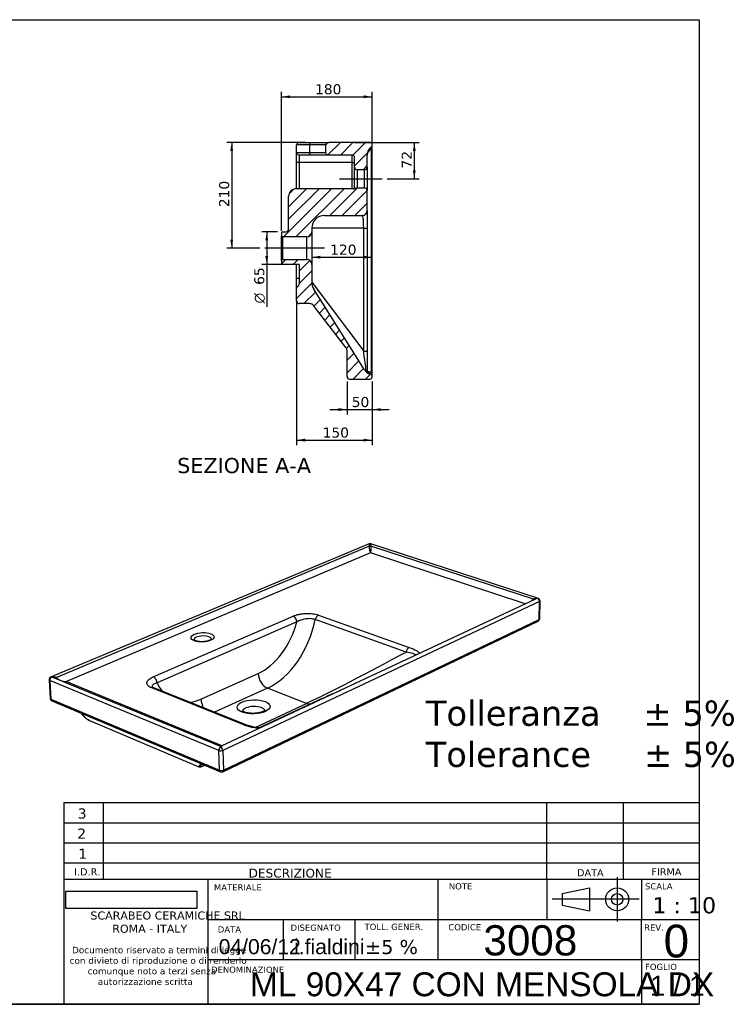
# Model space of a CAD drawing. Header units: millimetres. Extents: x 11 to 288, y 7 to 203.
# Tile 3 of 3: x 149 to 288, y 7 to 203. Entities that reach past the tile are written whole.
import ezdxf
from ezdxf.enums import TextEntityAlignment as Align
from ezdxf.lldxf.tags import DXFTag

# ---------------------------------------------------------------- set-up
doc = ezdxf.new("R2010")
doc.units = ezdxf.units.MM
for name, color, linetype in [('1', 7, 'Continuous'), ('asse', 7, 'Continuous'), ('Default', 7, 'Continuous'), ('Predefinito', 7, 'Continuous'), ('tangente', 7, 'Continuous'), ('tratteggio', 7, 'Continuous'), ('visibile', 7, 'Continuous')]:
    doc.layers.add(name, color=color, linetype=linetype)
doc.styles.add('SEACAD_Arial', font='arial.ttf')
doc.styles.add('SEACAD_Solid_Edge_ANSI1_Symbols', font='semeca1.ttf')
doc.styles.add('SEACAD_Verdana', font='verdana.ttf')
doc.styles.add('SEACAD_VerdanaBI', font='verdanaz.ttf')
tags = doc.linetypes.add('CENTER2', pattern=[28.575, 19.05, -3.175, 3.175, -3.175]).pattern_tags.tags
tags[10:11] = [DXFTag(74, 4), DXFTag(75, 0), DXFTag(340, '0'), DXFTag(46, 0.0), DXFTag(50, 0.0), DXFTag(44, 0.0), DXFTag(45, 0.0)]
tags[8:9] = [DXFTag(74, 4), DXFTag(75, 0), DXFTag(340, '0'), DXFTag(46, 0.0), DXFTag(50, 0.0), DXFTag(44, 0.0), DXFTag(45, 0.0)]
tags[6:7] = [DXFTag(74, 4), DXFTag(75, 0), DXFTag(340, '0'), DXFTag(46, 0.0), DXFTag(50, 0.0), DXFTag(44, 0.0), DXFTag(45, 0.0)]
tags[4:5] = [DXFTag(74, 4), DXFTag(75, 0), DXFTag(340, '0'), DXFTag(46, 0.0), DXFTag(50, 0.0), DXFTag(44, 0.0), DXFTag(45, 0.0)]
doc.dimstyles.new('ISO_PALLINATURA', dxfattribs={"dimtxt": 2, "dimasz": 1.7, "dimexe": 1, "dimexo": 1, "dimgap": 1, "dimtad": 1, "dimlfac": 10, "dimtxsty": 'SEACAD_Verdana', "dimblk1": '_SE_FILLED', "dimblk2": '_SE_FILLED', "dimsah": 1, "dimcen": 1, "dimadec": 0, "dimazin": 0, "dimtfac": 1, "dimtmove": 0, "dimatfit": 3, "dimfxl": 1, "dimtolj": 1, "dimarcsym": 0})
picture_1 = doc.add_image_def('image1.jpg', size_in_pixel=(300, 40))

# ---------------------------------------------------------------- blocks, each defined once
blk = doc.blocks.new('SEANNOT_GROUP4')
at = {"layer": 'asse', "color": 7, "linetype": 'CENTER2'}
blk.add_line((209.9, 157.46), (198.1, 157.46), dxfattribs=at)
blk = doc.blocks.new('SEANNOT_GROUP5')
at = {"layer": 'asse', "color": 7, "linetype": 'CENTER2'}
blk.add_line((212.9, 171.24), (221.4, 171.24), dxfattribs=at)
blk = doc.blocks.new('SE2')
at = {"layer": 'tangente', "color": 7, "linetype": 'Continuous'}
for p, q in [((156.62, 72.2), (218.73, 98.29)), ((219.25, 98.3), (251.39, 87.79)), ((219.09, 96.92), (158.7, 71.39)), ((249.77, 86.81), (219.09, 96.92)), ((252.63, 87.31), (189.73, 57.72)), ((252.56, 83.72), (252.63, 87.31)), ((175.93, 72.33), (203.7, 84.39)), ((208.73, 84.59), (226.76, 78.18)), ((204.43, 83.23), (176.68, 71.11)), ((189.87, 53.79), (252.56, 83.72)), ((226.12, 77.25), (208.1, 83.69)), ((185.39, 67.89), (196.76, 72.99)), ((188.95, 57.7), (155.36, 71.61)), ((155.36, 71.61), (155.6, 67.86)), ((158.7, 71.39), (189.66, 58.64)), ((193.72, 62.83), (175.61, 70.11)), ((198.6, 70.06), (188.11, 65.29)), ((206.36, 67.06), (198.6, 70.06)), ((155.6, 67.86), (189.1, 53.77)), ((196.16, 62.29), (206.36, 67.06)), ((207.33, 67.03), (196.96, 62.18)), ((189.1, 53.77), (188.95, 57.7)), ((189.73, 57.72), (189.87, 53.79))]:
    blk.add_line(p, q, dxfattribs=at)
for centre, major_axis, ratio, start_param, end_param in [((218.95, 98.33), (-0.203, -0.565), 0.335302, 3.974965, 4.903239), ((219, 98.46), (0.463, 0.022), 0.42022, 4.063506, 5.265108), ((219.07, 98.65), (0.22, -1.92), 0.201116, 4.877813, 5.802338), ((218.95, 98.33), (0.178, -0.427), 0.686405, 2.607451, 3.142591), ((218.95, 98.33), (-0.145, -0.44), 0.624644, 3.142592, 3.63799), ((218.95, 98.33), (-0.301, 0.544), 0.415086, 4.440542, 5.368808), ((219.07, 98.65), (-0.08, -1.93), 0.102376, 0.470894, 1.395411), ((252.24, 87.43), (-1.07, 0.12), 0.415905, 4.753013, 5.680387), ((251.15, 87.94), (-0.325, 0.365), 0.192527, 3.463614, 4.112547), ((252.24, 87.43), (0.992, 0.207), 0.434386, 1.471105, 2.069402), ((252.24, 87.43), (-0.155, -0.463), 0.57297, 3.14524, 3.640644), ((252.24, 87.43), (0.209, -0.441), 0.724091, 0.968628, 2.540398), ((252.24, 87.43), (-0.49, 0.008), 0.389273, 2.470829, 3.14047), ((203.72, 83.48), (0.392, -0.9), 0.658038, 1.014062, 2.586817), ((208.74, 83.69), (-0.33, -0.924), 0.63257, 3.678935, 4.933486), ((196.29, 84.42), (-4.27, -11.76), 0.650206, 0.562749, 1.703718), ((198.02, 83.79), (5.14, 14.15), 0.647434, 3.70754, 4.936472), ((252.18, 83.85), (-0.211, 0.438), 0.721672, 3.138993, 4.100661), ((252.18, 83.85), (-0.488, 0.008), 0.395465, 2.47109, 3.14073), ((185.74, 79.72), (-1.8, -0.07), 0.402761, 3.169967, 6.253503), ((221.5, 75.62), (-18.56, -9.9), 0.035903, 0.598492, 1.803267), ((226.76, 77.26), (-0.341, -0.951), 0.604273, 3.679457, 4.934055), ((198.54, 72.32), (-1.02, 2.26), 0.644735, 0.996328, 2.562172), ((155.75, 71.77), (0.519, 0.033), 0.412321, 3.141695, 3.83961), ((155.74, 71.77), (0.201, 0.477), 0.698717, 0.620109, 2.19196), ((155.75, 71.77), (0.202, -0.476), 0.587615, 2.603563, 3.138716), ((155.74, 71.77), (1.12, 0.21), 0.411803, 0.59364, 1.520991), ((155.75, 71.77), (1.07, -0.16), 0.424902, 1.049688, 1.664369), ((156.88, 72.37), (0.322, 0.407), 0.227857, 2.16951, 2.847197), ((158.59, 73.27), (-2.54, 0.36), 0.73059, 0.7921, 1.717871), ((158.59, 73.27), (-2.58, -0.3), 0.726447, 1.269121, 1.532798), ((175.97, 71.4), (0.413, -0.945), 0.614378, 1.013178, 2.586033), ((184.79, 79.5), (4.53, 11.94), 0.663624, 2.567533, 2.770464), ((175.66, 69.16), (-0.392, -0.964), 0.670365, 3.144677, 3.744602), ((222.58, 73.15), (17.68, 7.4), 0.024947, -4.155703, -3.682348), ((155.99, 68.02), (0.517, 0.034), 0.4188, 3.141351, 3.839265), ((155.99, 68.02), (0.204, 0.475), 0.695998, 2.201363, 3.146533), ((184.79, 79.5), (4.53, 11.94), 0.663624, 3.487787, 3.727068), ((187.17, 67.18), (-1.04, 2.31), 0.626741, 0.996385, 1.730577), ((206.32, 69.34), (1.06, -2.28), 0.653111, 5.688833, 6.249409), ((167.3, 72.48), (3.67, 9), 0.683562, 2.749803, 3.068851), ((195.87, 65.46), (-2.26, -0.07), 0.428394, 3.262167, 6.160901), ((193.75, 61.86), (-0.403, -0.996), 0.641544, 3.14305, 3.743005), ((189.34, 57.88), (-0.211, -0.508), 0.645084, 3.757355, 5.329272), ((189.34, 57.88), (0.549, 0.02), 0.441058, 3.90825, 5.480401), ((189.34, 57.88), (-0.322, 0.697), 0.30782, 5.348411, 5.962625), ((189.34, 57.88), (0.31, 0.713), 0.333426, 0.361728, 0.959586), ((189.34, 57.88), (-0.233, 0.497), 0.623887, 4.11343, 5.685322), ((196.54, 60.67), (11.39, 6.19), 0.043088, 2.812866, 3.539155), ((196.44, 60.86), (11.47, 6.39), 0.051367, 2.802173, 3.181691), ((189.48, 53.96), (0.547, 0.02), 0.4479, 3.908104, 5.480249), ((189.48, 53.96), (0.213, 0.505), 0.64245, 2.196507, 3.141699), ((189.48, 53.96), (-0.235, 0.494), 0.621566, 3.143278, 4.104985)]:
    blk.add_ellipse(centre, major_axis=major_axis, ratio=ratio, start_param=start_param, end_param=end_param, dxfattribs=at)
for centre, major_axis, ratio in [((185.72, 80.18), (2.3, 0.09), 0.401967), ((195.84, 66.37), (3.27, 0.1), 0.426812)]:
    blk.add_ellipse(centre, major_axis=major_axis, ratio=ratio, dxfattribs=at)
for points, knots in [([(251.09, 87.43), (251.12, 87.47), (251.15, 87.5), (251.25, 87.62), (251.32, 87.71), (251.39, 87.79)], [0.2825272, 0.2825272, 0.2825272, 0.2825272, 0.5, 0.5, 1, 1, 1, 1]), ([(203.7, 84.39), (203.87, 84.46), (204.04, 84.52), (204.41, 84.64), (204.61, 84.69), (205.03, 84.78), (205.25, 84.81), (205.69, 84.87), (205.93, 84.89), (206.39, 84.91), (206.62, 84.92), (207.08, 84.9), (207.31, 84.88), (207.75, 84.83), (207.96, 84.8), (208.36, 84.71), (208.55, 84.65), (208.73, 84.59)], [0, 0, 0, 0, 0.125, 0.125, 0.25, 0.25, 0.375, 0.375, 0.5, 0.5, 0.625, 0.625, 0.75, 0.75, 0.875, 0.875, 1, 1, 1, 1]), ([(208.1, 83.69), (207.97, 83.74), (207.83, 83.78), (207.54, 83.83), (207.38, 83.85), (207.05, 83.88), (206.88, 83.88), (206.55, 83.87), (206.38, 83.85), (206.04, 83.81), (205.87, 83.78), (205.55, 83.7), (205.39, 83.66), (204.94, 83.5), (204.67, 83.37), (204.43, 83.23)], [0, 0, 0, 0, 0.125, 0.125, 0.25, 0.25, 0.375, 0.375, 0.5, 0.5, 0.625, 0.625, 0.75, 0.75, 1, 1, 1, 1]), ([(228.1, 76.65), (228.06, 76.68), (228.02, 76.7), (227.82, 76.8), (227.64, 76.87), (227.06, 77.06), (226.61, 77.16), (226.12, 77.25)], [0.1805632, 0.1805632, 0.1805632, 0.1805632, 0.25, 0.25, 0.5, 0.5, 1, 1, 1, 1]), ([(226.76, 78.18), (227.3, 77.99), (227.78, 77.77), (228.37, 77.41), (228.55, 77.28), (228.74, 77.1), (228.79, 77.05), (228.83, 77)], [0, 0, 0, 0, 0.5, 0.5, 0.75, 0.75, 0.840026, 0.840026, 0.840026, 0.840026]), ([(175.61, 70.11), (175.44, 70.18), (175.29, 70.25), (175.04, 70.42), (174.93, 70.51), (174.77, 70.7), (174.71, 70.8), (174.65, 71), (174.65, 71.1), (174.68, 71.31), (174.73, 71.41), (174.86, 71.61), (174.95, 71.71), (175.16, 71.9), (175.29, 72), (175.58, 72.17), (175.75, 72.26), (175.93, 72.33)], [0, 0, 0, 0, 0.125, 0.125, 0.25, 0.25, 0.375, 0.375, 0.5, 0.5, 0.625, 0.625, 0.75, 0.75, 0.875, 0.875, 1, 1, 1, 1]), ([(176.68, 71.11), (176.55, 71.08), (176.43, 71.04), (176.21, 70.95), (176.11, 70.9), (175.94, 70.8), (175.88, 70.75), (175.77, 70.63), (175.73, 70.57), (175.69, 70.45), (175.69, 70.38), (175.7, 70.32)], [0, 0, 0, 0, 0.125, 0.125, 0.25, 0.25, 0.375, 0.375, 0.5, 0.5, 0.6208768, 0.6208768, 0.6208768, 0.6208768]), ([(196.96, 62.06), (196.83, 62.07), (196.7, 62.08), (196.21, 62.14), (195.86, 62.21), (194.86, 62.42), (194.26, 62.61), (193.72, 62.83)], [0.1603875, 0.1603875, 0.1603875, 0.1603875, 0.25, 0.25, 0.5, 0.5, 1, 1, 1, 1])]:
    blk.add_open_spline(points, degree=3, knots=knots, dxfattribs=at)
at = {"layer": 'visibile', "color": 7, "linetype": 'Continuous'}
for p, q in [((218.77, 98.76), (155.54, 72.25)), ((252.4, 87.9), (219.1, 98.77)), ((251.69, 87.71), (189.55, 58.59)), ((252.66, 83.84), (252.73, 87.42)), ((189.72, 53.46), (252.39, 83.41)), ((155.23, 71.74), (155.47, 67.99)), ((189.11, 58.58), (156.34, 72.09)), ((194.15, 62.86), (176.05, 70.13)), ((155.78, 67.55), (189.27, 53.45)), ((163.58, 63.5), (184.99, 54.45))]:
    blk.add_line(p, q, dxfattribs=at)
for centre, major_axis, ratio, start_param, end_param in [((218.95, 98.33), (0.238, 0.398), 0.998753, 0.223571, 0.935877), ((252.24, 87.43), (-0.476, -0.117), 0.995795, 2.881283, 4.152794), ((252.18, 83.85), (0.481, 0.082), 0.995933, 4.990433, 6.095781), ((155.75, 71.77), (-0.518, -0.043), 0.995474, 5.028042, 6.26522), ((155.99, 68.02), (0.512, 0.081), 0.995436, 3.049036, 4.154271), ((167.3, 72.48), (3.67, 9), 0.683562, 3.068851, 3.133398), ((196.44, 60.86), (11.47, 6.39), 0.051367, 3.181691, 3.183385), ((189.48, 53.96), (-0.323, -0.442), 0.998654, 0.23239, 1.076413)]:
    blk.add_ellipse(centre, major_axis=major_axis, ratio=ratio, start_param=start_param, end_param=end_param, dxfattribs=at)
for points, knots in [([(184.27, 79.49), (184.26, 79.5), (184.21, 79.51), (184.15, 79.54), (184.08, 79.58), (184.02, 79.61), (183.98, 79.64), (183.96, 79.67), (183.94, 79.69), (183.93, 79.69), (183.93, 79.69), (183.93, 79.69)], [0, 0, 0, 0, 0.0520367, 0.14561, 0.2376106, 0.3278043, 0.4162874, 0.5034058, 0.5898896, 0.6767688, 0.7219578, 0.7219578, 0.7219578, 0.7219578]), ([(187.54, 79.83), (187.54, 79.83), (187.54, 79.83), (187.54, 79.82), (187.52, 79.8), (187.49, 79.77), (187.46, 79.74), (187.41, 79.71), (187.35, 79.67), (187.27, 79.63), (187.19, 79.59), (187.09, 79.55), (186.98, 79.51), (186.87, 79.47), (186.74, 79.43), (186.61, 79.4), (186.46, 79.37), (186.32, 79.35), (186.16, 79.33), (186.01, 79.31), (185.85, 79.3), (185.69, 79.29), (185.53, 79.29), (185.37, 79.3), (185.22, 79.3), (185.07, 79.32), (184.92, 79.33), (184.78, 79.36), (184.65, 79.38), (184.53, 79.41), (184.42, 79.44), (184.33, 79.47), (184.29, 79.48), (184.27, 79.49)], [0.0876864, 0.0876864, 0.0876864, 0.0876864, 0.1007582, 0.1297582, 0.1572625, 0.184366, 0.2115616, 0.2391132, 0.2671872, 0.2958454, 0.3250883, 0.354881, 0.3851701, 0.4158945, 0.4469918, 0.4784022, 0.5100704, 0.541946, 0.5739834, 0.6061409, 0.6383806, 0.6706667, 0.702965, 0.7352318, 0.7674315, 0.7995282, 0.8314834, 0.863255, 0.8947968, 0.926058, 0.956983, 0.9875127, 1, 1, 1, 1]), ([(176.05, 70.13), (176.02, 70.14), (175.96, 70.17), (175.88, 70.2), (175.82, 70.24), (175.77, 70.27), (175.73, 70.3), (175.71, 70.32), (175.69, 70.33), (175.69, 70.33), (175.69, 70.34), (175.69, 70.34)], [0, 0, 0, 0, 0.0860634, 0.1776037, 0.2671415, 0.3546872, 0.4404124, 0.515268, 0.594157, 0.6831792, 0.7024988, 0.7024988, 0.7024988, 0.7024988]), ([(161.53, 65.13), (161.56, 65.09), (161.65, 64.98), (161.79, 64.8), (161.97, 64.61), (162.16, 64.43), (162.35, 64.26), (162.55, 64.1), (162.75, 63.95), (162.96, 63.81), (163.11, 63.72), (163.18, 63.69), (163.18, 63.69)], [0.5396176, 0.5396176, 0.5396176, 0.5396176, 0.5697359, 0.623644, 0.6775006, 0.7313042, 0.7850547, 0.8387533, 0.8924033, 0.9460094, 0.9995783, 1, 1, 1, 1]), ([(198.17, 65.71), (198.17, 65.71), (198.17, 65.7), (198.16, 65.7), (198.15, 65.68), (198.12, 65.65), (198.08, 65.62), (198.03, 65.58), (197.96, 65.55), (197.89, 65.5), (197.8, 65.46), (197.7, 65.42), (197.59, 65.37), (197.47, 65.33), (197.33, 65.29), (197.19, 65.25), (197.04, 65.21), (196.88, 65.18), (196.72, 65.15), (196.54, 65.12), (196.37, 65.1), (196.19, 65.08), (196.01, 65.07), (195.83, 65.07), (195.64, 65.06), (195.46, 65.07), (195.28, 65.08), (195.11, 65.09), (194.94, 65.11), (194.77, 65.13), (194.62, 65.16), (194.47, 65.19), (194.33, 65.22), (194.2, 65.26), (194.08, 65.29), (193.97, 65.33), (193.87, 65.37), (193.79, 65.41), (193.72, 65.45), (193.66, 65.48), (193.62, 65.51), (193.58, 65.54), (193.56, 65.56), (193.56, 65.57), (193.55, 65.57), (193.55, 65.57)], [0.1042855, 0.1042855, 0.1042855, 0.1042855, 0.1126398, 0.1293916, 0.1459502, 0.1625326, 0.1792521, 0.1962206, 0.2135055, 0.2311419, 0.249141, 0.2674971, 0.2861925, 0.3052022, 0.3244968, 0.344045, 0.363815, 0.383776, 0.403898, 0.4241527, 0.4445135, 0.464955, 0.4854531, 0.5059845, 0.5265265, 0.547051, 0.5675337, 0.5879516, 0.6082807, 0.6284961, 0.6485714, 0.6684789, 0.6881896, 0.7076736, 0.7269007, 0.745842, 0.7644714, 0.7827688, 0.8007239, 0.8183416, 0.8356479, 0.8526975, 0.8695822, 0.8864399, 0.8957044, 0.8957044, 0.8957044, 0.8957044]), ([(197.17, 62.16), (197.12, 62.16), (197.01, 62.17), (196.82, 62.19), (196.59, 62.22), (196.35, 62.25), (196.11, 62.29), (195.87, 62.34), (195.62, 62.4), (195.37, 62.46), (195.13, 62.53), (194.88, 62.6), (194.63, 62.68), (194.39, 62.77), (194.23, 62.83), (194.15, 62.86), (194.15, 62.86)], [0.1332487, 0.1332487, 0.1332487, 0.1332487, 0.164256, 0.2187534, 0.2763249, 0.3377272, 0.4026331, 0.4689341, 0.5375182, 0.6085221, 0.6820673, 0.7582368, 0.8370538, 0.9169742, 0.9987324, 1, 1, 1, 1]), ([(189.55, 58.59), (189.55, 58.59), (189.52, 58.57), (189.47, 58.55), (189.38, 58.54), (189.3, 58.53), (189.21, 58.54), (189.15, 58.56), (189.12, 58.57), (189.11, 58.58)], [0, 0, 0, 0, 0.004726, 0.189357, 0.375119, 0.575709, 0.766401, 0.948229, 1, 1, 1, 1]), ([(185, 54.45), (185, 54.45), (185.01, 54.44), (185.04, 54.44), (185.08, 54.43), (185.13, 54.43), (185.19, 54.44), (185.26, 54.45), (185.34, 54.47), (185.43, 54.5), (185.53, 54.53), (185.63, 54.56), (185.74, 54.61), (185.86, 54.65), (185.99, 54.7), (186.09, 54.74), (186.14, 54.77), (186.15, 54.77)], [0, 0, 0, 0, 0.0039727, 0.0326148, 0.066003, 0.1074722, 0.1631017, 0.2432575, 0.3102986, 0.3731461, 0.4385999, 0.5009201, 0.5609779, 0.6192643, 0.6760807, 0.7316411, 0.7372539, 0.7372539, 0.7372539, 0.7372539])]:
    blk.add_open_spline(points, degree=3, knots=knots, dxfattribs=at)
blk = doc.blocks.new('SE6')
at = {"layer": 'tratteggio', "linetype": 'Continuous'}
h = blk.add_hatch(dxfattribs=at)
h.set_pattern_fill('ANSI31', scale=0.55118, angle=9.362e-06, style=0)
edge = h.paths.add_edge_path()
edge.add_line((216.4, 173.04), (217.9, 173.04))
edge.add_arc((217.9, 173.54), 0.5, 270, 360)
edge.add_line((218.4, 173.54), (218.4, 175.96))
edge.add_arc((220.4, 175.96), 2, 126.8699, 180, ccw=False)
edge.add_arc((218.9, 177.96), 0.5, 306.8699, 450)
edge.add_line((218.9, 178.46), (210.78, 178.46))
edge.add_spline(control_points=[(210.78, 178.46), (210.71, 178.46), (210.63, 178.45), (210.53, 178.41), (210.5, 178.4), (210.43, 178.37), (210.4, 178.35), (210.35, 178.3), (210.32, 178.28), (210.28, 178.24), (210.27, 178.23), (210.25, 178.2), (210.24, 178.18), (210.22, 178.15), (210.22, 178.13), (210.2, 178.1), (210.2, 178.08), (210.18, 178.03), (210.18, 177.99), (210.18, 177.96)], knot_values=[0, 0, 0, 0, 0.25, 0.25, 0.375, 0.375, 0.5, 0.5, 0.625, 0.625, 0.6875, 0.6875, 0.75, 0.75, 0.8125, 0.8125, 0.875, 0.875, 1, 1, 1, 1], degree=3, periodic=0)
edge.add_line((210.18, 177.96), (210.18, 176.46))
edge.add_spline(control_points=[(210.18, 176.46), (210.18, 176.44), (210.18, 176.42), (210.18, 176.39), (210.19, 176.37), (210.2, 176.33), (210.2, 176.32), (210.22, 176.28), (210.22, 176.27), (210.25, 176.22), (210.27, 176.19), (210.32, 176.14), (210.35, 176.11), (210.4, 176.07), (210.43, 176.05), (210.5, 176.02), (210.53, 176), (210.6, 175.98), (210.63, 175.97), (210.71, 175.96), (210.74, 175.96), (210.78, 175.96)], knot_values=[0, 0, 0, 0, 0.0625, 0.0625, 0.125, 0.125, 0.1875, 0.1875, 0.25, 0.25, 0.375, 0.375, 0.5, 0.5, 0.625, 0.625, 0.75, 0.75, 0.875, 0.875, 1, 1, 1, 1], degree=3, periodic=0)
edge.add_line((210.78, 175.96), (215.4, 175.96))
edge.add_arc((215.4, 175.46), 0.5, 0, 90, ccw=False)
edge.add_line((215.9, 175.46), (215.9, 173.54))
edge.add_arc((216.4, 173.54), 0.5, 180, 270)
h = blk.add_hatch(dxfattribs=at)
h.set_pattern_fill('ANSI31', scale=0.55118, angle=9.362e-06, style=0)
edge = h.paths.add_edge_path()
edge.add_line((218.4, 164.96), (218.4, 168.94))
edge.add_arc((217.9, 168.94), 0.5, 0, 90)
edge.add_line((217.9, 169.44), (216.4, 169.44))
edge.add_arc((216.4, 168.94), 0.5, 90, 131.6443)
edge.add_arc((215.93, 169.46), 0.2, 270, 311.6443, ccw=False)
edge.add_line((215.93, 169.26), (204.31, 169.26))
edge.add_arc((204.31, 167.76), 1.5, 90, 180)
edge.add_line((202.81, 167.76), (202.81, 161.21))
edge.add_arc((202.31, 161.21), 0.5, 270, 360, ccw=False)
edge.add_line((202.31, 160.71), (201.6, 160.71))
edge.add_arc((201.6, 160.51), 0.2, 90, 180)
edge.add_line((201.4, 160.51), (201.4, 159.91))
edge.add_arc((201.6, 159.91), 0.2, 180, 270)
edge.add_line((201.6, 159.71), (206.4, 159.71))
edge.add_arc((206.4, 160.71), 1, 270, 360)
edge.add_line((207.4, 160.71), (207.4, 161.46))
edge.add_arc((209.9, 161.46), 2.5, 90, 180, ccw=False)
edge.add_line((209.9, 163.96), (217.4, 163.96))
edge.add_arc((217.4, 164.96), 1, 270, 360)
h = blk.add_hatch(dxfattribs=at)
h.set_pattern_fill('ANSI31', scale=0.55118, angle=9.362e-06, style=0)
edge = h.paths.add_edge_path()
edge.add_arc((219.56, 134.37), 2, 212.1523, 254.6667, ccw=False)
edge.add_line((217.87, 133.3), (207.78, 149.35))
edge.add_arc((209.9, 150.68), 2.5, 180, 212.1523, ccw=False)
edge.add_line((207.4, 150.68), (207.4, 154.21))
edge.add_arc((206.4, 154.21), 1, 0, 90)
edge.add_line((206.4, 155.21), (201.6, 155.21))
edge.add_arc((201.6, 155.01), 0.2, 90, 180)
edge.add_line((201.4, 155.01), (201.4, 154.41))
edge.add_arc((201.6, 154.41), 0.2, 180, 270)
edge.add_line((201.6, 154.21), (204.9, 154.21))
edge.add_line((204.9, 154.21), (204.9, 150.32))
edge.add_arc((204.4, 150.32), 0.5, 300, 360, ccw=False)
edge.add_arc((204.9, 149.46), 0.5, 120, 180)
edge.add_line((204.4, 149.46), (204.4, 146.96))
edge.add_arc((204.9, 146.96), 0.5, 180, 270)
edge.add_line((204.9, 146.46), (206.95, 146.46))
edge.add_arc((206.95, 145.46), 1, 37.6942, 90, ccw=False)
edge.add_line((207.75, 146.07), (214.19, 137.73))
edge.add_arc((213.4, 137.12), 1, 0, 37.6942, ccw=False)
edge.add_line((214.4, 137.12), (214.4, 131.96))
edge.add_arc((214.9, 131.96), 0.5, 180, 270)
edge.add_line((214.9, 131.46), (218.9, 131.46))
edge.add_arc((218.9, 131.96), 0.5, 270, 434.6667)
at = {"layer": 'tangente', "color": 7, "linetype": 'Continuous'}
for p, q in [((206.95, 177.96), (204.4, 177.96)), ((204.4, 176.46), (206.95, 176.46)), ((210.18, 177.96), (206.95, 177.96)), ((206.95, 177.96), (206.95, 176.46)), ((206.95, 176.46), (210.18, 176.46)), ((219.2, 177.16), (219.2, 132.76)), ((204.9, 174.46), (204.4, 174.46)), ((204.9, 175.96), (204.9, 174.46)), ((204.9, 174.46), (204.9, 169.26)), ((215.4, 174.46), (204.9, 174.46)), ((215.4, 174.46), (215.4, 175.96)), ((215.4, 169.26), (215.4, 174.46)), ((215.4, 174.46), (215.9, 174.46)), ((216.4, 173.04), (216.4, 169.44)), ((217.9, 169.44), (217.9, 173.04)), ((217.71, 161.46), (207.4, 161.46)), ((217.71, 137.01), (217.71, 161.46)), ((217.71, 161.46), (218.4, 161.46)), ((201.6, 159.71), (201.6, 155.21)), ((206.4, 155.21), (206.4, 159.71)), ((204.9, 151.46), (204.4, 151.46)), ((207.4, 150.68), (217.71, 137.01)), ((217.71, 137.01), (218.4, 137.01))]:
    blk.add_line(p, q, dxfattribs=at)
for centre, radius, start, end in [((-758.32, 11.73), 984.04, 7.10495, 7.31404), ((219.98, 133.69), 1.83, 187.6959, 211.763), ((219.24, 135.32), 2.45, 249.8477, 258.4407), ((218.44, 131.39), 1.56, 61.054, 78.5946)]:
    blk.add_arc(centre, radius, start, end, dxfattribs=at)
for centre, major_axis, ratio, start_param, end_param in [((207.13, 177.96), (0, -0.5), 0.362133, 3.141593, 4.712389), ((207.13, 176.46), (0, 0.5), 0.362133, 1.570796, 3.141593), ((220.4, 175.96), (2, 0), 0.75, 2.214297, 3.141593), ((219.5, 177.16), (0.3, -0.4), 0.514496, 3.141593, 4.344121), ((218.9, 177.96), (0, -1), 0.5, 0.643501, 1.570796), ((217.4, 133.02), (-1, 0), 0.651993, 3.141593, 3.844173), ((219.16, 132.92), (-0.132, -0.482), 0.813933, 4.931966, 6.283185), ((219.5, 132.76), (-0.3, -0.4), 0.514496, 5.080657, 6.283185), ((218.9, 131.96), (0, 1), 0.5, 4.712389, 5.639684)]:
    blk.add_ellipse(centre, major_axis=major_axis, ratio=ratio, start_param=start_param, end_param=end_param, dxfattribs=at)
for points, knots in [([(215.9, 169.46), (215.9, 169.44), (215.91, 169.43), (215.94, 169.39), (215.97, 169.37), (216.01, 169.35), (216.03, 169.33), (216.06, 169.32), (216.07, 169.31), (216.07, 169.31)], [0, 0, 0, 0, 0.25, 0.25, 0.5, 0.5, 0.75, 0.75, 1, 1, 1, 1]), ([(217.71, 161.46), (217.71, 161.63), (217.71, 161.81), (217.7, 162.15), (217.7, 162.31), (217.68, 162.63), (217.68, 162.78), (217.65, 163.05), (217.64, 163.18), (217.62, 163.4), (217.6, 163.5), (217.57, 163.67), (217.55, 163.74), (217.49, 163.91), (217.45, 163.96), (217.4, 163.96)], [0, 0, 0, 0, 0.125, 0.125, 0.25, 0.25, 0.375, 0.375, 0.5, 0.5, 0.625, 0.625, 0.75, 0.75, 1, 1, 1, 1])]:
    blk.add_open_spline(points, degree=3, knots=knots, dxfattribs=at)
at = {"layer": 'visibile', "color": 7, "linetype": 'Continuous'}
for p, q in [((204.9, 178.46), (207.13, 178.46)), ((207.13, 178.46), (210.78, 178.46)), ((218.9, 178.46), (210.78, 178.46)), ((204.4, 176.46), (204.4, 177.96)), ((204.4, 174.46), (204.4, 176.46)), ((210.18, 176.46), (210.18, 177.96)), ((219.4, 131.96), (219.4, 177.96)), ((204.4, 169.26), (204.4, 174.46)), ((207.13, 175.96), (204.9, 175.96)), ((210.78, 175.96), (207.13, 175.96)), ((215.4, 175.96), (210.78, 175.96)), ((215.9, 173.54), (215.9, 175.46)), ((218.4, 173.54), (218.4, 175.96)), ((215.9, 169.46), (215.9, 173.54)), ((217.9, 173.04), (216.4, 173.04)), ((218.4, 173.54), (218.4, 168.94)), ((215.93, 169.26), (204.31, 169.26)), ((216.4, 169.44), (217.9, 169.44)), ((218.4, 164.96), (218.4, 168.94)), ((202.81, 161.21), (202.81, 167.76)), ((218.4, 164.96), (218.4, 161.46)), ((209.9, 163.96), (217.4, 163.96)), ((201.4, 160.51), (201.4, 159.91)), ((201.6, 160.71), (202.31, 160.71)), ((207.4, 161.46), (207.4, 160.71)), ((207.4, 160.71), (207.4, 154.21)), ((218.4, 161.46), (218.4, 137.01)), ((201.4, 155.01), (201.4, 159.91)), ((206.4, 159.71), (201.6, 159.71)), ((201.4, 155.01), (201.4, 154.41)), ((201.6, 155.21), (206.4, 155.21)), ((204.9, 154.21), (201.6, 154.21)), ((204.4, 151.46), (204.4, 154.21)), ((204.9, 154.21), (204.9, 150.32)), ((207.4, 154.21), (207.4, 150.68)), ((204.4, 149.46), (204.4, 151.46)), ((204.4, 146.96), (204.4, 149.46)), ((217.87, 133.3), (207.78, 149.35)), ((206.95, 146.46), (204.9, 146.46)), ((214.19, 137.73), (207.75, 146.07)), ((214.4, 131.96), (214.4, 137.12)), ((218.4, 137.01), (218.4, 133.02)), ((214.9, 131.46), (218.9, 131.46))]:
    blk.add_line(p, q, dxfattribs=at)
for centre, radius, start, end in [((204.9, 177.96), 0.5, 90, 180), ((218.9, 177.96), 0.5, 306.8699, 90), ((204.9, 176.46), 0.5, 180, 270), ((220.4, 175.96), 2, 126.8699, 180), ((215.4, 175.46), 0.5, 0, 90), ((216.4, 173.54), 0.5, 180, 270), ((217.9, 173.54), 0.5, 270, 0), ((204.31, 167.76), 1.5, 90, 180), ((215.7, 169.46), 0.2, 270, 0), ((215.93, 169.46), 0.2, 270, 311.6443), ((216.4, 168.94), 0.5, 90, 131.6443), ((217.9, 168.94), 0.5, 0, 90), ((217.4, 164.96), 1, 270, 0), ((209.9, 161.46), 2.5, 90, 180), ((201.6, 160.51), 0.2, 90, 180), ((202.31, 161.21), 0.5, 270, 0), ((206.4, 160.71), 1, 270, 0), ((201.6, 159.91), 0.2, 180, 270), ((201.6, 155.01), 0.2, 90, 180), ((206.4, 154.21), 1, 0, 90), ((201.6, 154.41), 0.2, 180, 270), ((209.9, 150.68), 2.5, 180, 212.1523), ((204.9, 149.46), 0.5, 120, 180), ((204.4, 150.32), 0.5, 300, 0), ((204.9, 146.96), 0.5, 180, 270), ((206.95, 145.46), 1, 37.6942, 90), ((213.4, 137.12), 1, 0, 37.6942), ((219.56, 134.37), 2, 212.1523, 254.6667), ((218.9, 133.02), 0.5, 180, 243.8501), ((214.9, 131.96), 0.5, 180, 270), ((218.9, 131.96), 0.5, 270, 74.6667)]:
    blk.add_arc(centre, radius, start, end, dxfattribs=at)
for points, knots in [([(210.18, 177.96), (210.18, 178.03), (210.2, 178.1), (210.27, 178.23), (210.32, 178.28), (210.49, 178.41), (210.63, 178.46), (210.78, 178.46)], [0, 0, 0, 0, 0.25, 0.25, 0.5, 0.5, 1, 1, 1, 1]), ([(210.78, 175.96), (210.63, 175.96), (210.49, 176), (210.32, 176.13), (210.27, 176.19), (210.2, 176.31), (210.18, 176.39), (210.18, 176.46)], [0, 0, 0, 0, 0.5, 0.5, 0.75, 0.75, 1, 1, 1, 1])]:
    blk.add_open_spline(points, degree=3, knots=knots, dxfattribs=at)
blk = doc.blocks.new('DMBLK17')
at = {"layer": 'Default', "linetype": 'Continuous'}
for points in [[(203.1, 187.82), (201.4, 187.53), (203.1, 187.25)], [(217.7, 187.82), (217.7, 187.25), (219.4, 187.53)]]:
    blk.add_hatch(color=7, dxfattribs=at).paths.add_polyline_path(points)
at = {"layer": 'Default', "color": 7, "linetype": 'Continuous'}
for p, q in [((201.4, 160.91), (201.4, 188.53)), ((219.4, 155.96), (219.4, 188.53)), ((201.4, 187.53), (219.4, 187.53))]:
    blk.add_line(p, q, dxfattribs=at)
at = {"layer": 'Default', "color": 7, "linetype": 'Continuous', "style": 'SEACAD_Verdana'}
blk.add_text('180', height=2, dxfattribs=at).set_placement((208.05, 190.03), align=Align.TOP_LEFT)
blk = doc.blocks.new('_SE_FILLED')
at = {"color": 0}
blk.add_line((0, 0), (-1, 0), dxfattribs=at)
blk.add_solid([(0, 0), (-1, -0.1665), (-1, 0.1665), (0, 0)], dxfattribs=at)
blk = doc.blocks.new('DMBLK18')
at = {"layer": 'Default', "linetype": 'Continuous'}
for points in [[(198.18, 159.01), (198.75, 159.01), (198.47, 160.71)], [(198.18, 155.91), (198.47, 154.21), (198.75, 155.91)]]:
    blk.add_hatch(color=7, dxfattribs=at).paths.add_polyline_path(points)
at = {"layer": 'Default', "color": 7, "linetype": 'Continuous'}
for p, q in [((200.6, 160.71), (197.47, 160.71)), ((198.47, 160.71), (198.47, 145.8)), ((202.25, 154.21), (197.47, 154.21))]:
    blk.add_line(p, q, dxfattribs=at)
for s, style, p in [('65', 'SEACAD_Verdana', (195.97, 150.18)), ('O', 'SEACAD_Solid_Edge_ANSI1_Symbols', (195.97, 146.5))]:
    blk.add_text(s, height=2, rotation=90, dxfattribs=dict(at, style=style)).set_placement(p, align=Align.TOP_LEFT)
blk = doc.blocks.new('DMBLK19')
at = {"layer": 'Default', "linetype": 'Continuous'}
for points in [[(206.1, 119.05), (206.1, 119.62), (204.4, 119.34)], [(217.7, 119.05), (219.4, 119.34), (217.7, 119.62)]]:
    blk.add_hatch(color=7, dxfattribs=at).paths.add_polyline_path(points)
at = {"layer": 'Default', "color": 7, "linetype": 'Continuous'}
for p, q in [((204.4, 147.21), (204.4, 118.34)), ((219.4, 130.96), (219.4, 118.34)), ((204.4, 119.34), (219.4, 119.34))]:
    blk.add_line(p, q, dxfattribs=at)
at = {"layer": 'Default', "color": 7, "linetype": 'Continuous', "style": 'SEACAD_Verdana'}
blk.add_text('150', height=2, dxfattribs=at).set_placement((209.55, 121.84), align=Align.TOP_LEFT)
blk = doc.blocks.new('DMBLK20')
at = {"layer": 'Default', "linetype": 'Continuous'}
for points in [[(212.7, 125.13), (214.4, 125.41), (212.7, 125.69)], [(221.1, 125.13), (221.1, 125.69), (219.4, 125.41)]]:
    blk.add_hatch(color=7, dxfattribs=at).paths.add_polyline_path(points)
at = {"layer": 'Default', "color": 7, "linetype": 'Continuous'}
for p, q in [((214.4, 130.96), (214.4, 124.41)), ((219.4, 130.96), (219.4, 124.41)), ((211, 125.41), (222.8, 125.41))]:
    blk.add_line(p, q, dxfattribs=at)
at = {"layer": 'Default', "color": 7, "linetype": 'Continuous', "style": 'SEACAD_Verdana'}
blk.add_text('50', height=2, dxfattribs=at).set_placement((215.33, 127.91), align=Align.TOP_LEFT)
blk = doc.blocks.new('DMBLK27')
at = {"layer": 'Default', "linetype": 'Continuous'}
for points in [[(191.21, 176.76), (191.78, 176.76), (191.5, 178.46)], [(191.21, 159.16), (191.5, 157.46), (191.78, 159.16)]]:
    blk.add_hatch(color=7, dxfattribs=at).paths.add_polyline_path(points)
at = {"layer": 'Default', "color": 7, "linetype": 'Continuous'}
for p, q in [((206.13, 178.46), (190.5, 178.46)), ((191.5, 178.46), (191.5, 157.46)), ((197.1, 157.46), (190.5, 157.46))]:
    blk.add_line(p, q, dxfattribs=at)
at = {"layer": 'Default', "color": 7, "linetype": 'Continuous', "style": 'SEACAD_Verdana'}
blk.add_text('210', height=2, rotation=90, dxfattribs=at).set_placement((189, 165.61), align=Align.TOP_LEFT)
blk = doc.blocks.new('DMBLK28')
at = {"layer": 'Default', "linetype": 'Continuous'}
for points in [[(228.04, 176.76), (227.76, 178.46), (227.48, 176.76)], [(228.04, 172.94), (227.48, 172.94), (227.76, 171.24)]]:
    blk.add_hatch(color=7, dxfattribs=at).paths.add_polyline_path(points)
at = {"layer": 'Default', "color": 7, "linetype": 'Continuous'}
for p, q in [((215.84, 178.46), (228.76, 178.46)), ((227.76, 178.46), (227.76, 171.24)), ((222.4, 171.24), (228.76, 171.24))]:
    blk.add_line(p, q, dxfattribs=at)
at = {"layer": 'Default', "color": 7, "linetype": 'Continuous', "style": 'SEACAD_Verdana'}
blk.add_text('72', height=2, rotation=90, dxfattribs=at).set_placement((225.26, 173.28), align=Align.TOP_LEFT)
blk = doc.blocks.new('DMBLK29')
at = {"layer": 'Default', "linetype": 'Continuous'}
for points in [[(209.1, 155.95), (207.4, 155.67), (209.1, 155.39)], [(217.7, 155.95), (217.7, 155.39), (219.4, 155.67)]]:
    blk.add_hatch(color=7, dxfattribs=at).paths.add_polyline_path(points)
at = {"layer": 'Default', "color": 7, "linetype": 'Continuous'}
blk.add_line((207.4, 155.67), (219.4, 155.67), dxfattribs=at)
at = {"layer": 'Default', "color": 7, "linetype": 'Continuous', "style": 'SEACAD_Verdana'}
blk.add_text('120', height=2, dxfattribs=at).set_placement((211.05, 158.17), align=Align.TOP_LEFT)
blk = doc.blocks.new('SEANNOT_GROUP8')
at = {"layer": 'Default', "color": 7, "linetype": 'Continuous', "style": 'SEACAD_Arial'}
blk.add_text('04/06/12', height=3, dxfattribs=at).set_placement((188.91, 20.23), align=Align.TOP_LEFT)
blk = doc.blocks.new('SEANNOT_GROUP9')
at = {"layer": 'Default', "color": 7, "linetype": 'Continuous', "style": 'SEACAD_Arial'}
blk.add_text('1 / 1', height=4, dxfattribs=at).set_placement((274.53, 12.97), align=Align.TOP_LEFT)
blk = doc.blocks.new('SEANNOT_GROUP10')
at = {"layer": 'asse', "color": 7, "linetype": 'CENTER2'}
for p, q in [((268.05, 32.51), (268.05, 23.76)), ((272.43, 28.14), (263.68, 28.14))]:
    blk.add_line(p, q, dxfattribs=at)
blk = doc.blocks.new('SEANNOT_GROUP11')
at = {"layer": 'asse', "color": 7, "linetype": 'CENTER2'}
blk.add_line((264.58, 28.14), (255.17, 28.14), dxfattribs=at)
blk = doc.blocks.new('SEANNOT_GROUP12')
at = {"layer": 'Predefinito', "color": 7, "linetype": 'Continuous', "style": 'SEACAD_Arial'}
blk.add_text('ML 90X47 CON MENSOLA DX', height=4.75, dxfattribs=at).set_placement((195.13, 13.63), align=Align.TOP_LEFT)
blk = doc.blocks.new('SEANNOT_GROUP14')
at = {"layer": 'Predefinito', "color": 7, "linetype": 'Continuous', "style": 'SEACAD_Arial'}
blk.add_text('i.fialdini', height=3, dxfattribs=at).set_placement((203.89, 20.22), align=Align.TOP_LEFT)
blk = doc.blocks.new('SEANNOT_GROUP16')
at = {"layer": 'Predefinito', "color": 7, "linetype": 'Continuous', "style": 'SEACAD_Arial'}
blk.add_text('3008', height=6, dxfattribs=at).set_placement((241.49, 22.99), align=Align.TOP_LEFT)
blk = doc.blocks.new('SEANNOT_GROUP17')
at = {"layer": 'Predefinito', "color": 7, "linetype": 'Continuous', "style": 'SEACAD_Arial'}
blk.add_text('0', height=6.5, dxfattribs=at).set_placement((277.28, 23.09), align=Align.TOP_LEFT)

msp = doc.modelspace()

# ---------------------------------------------------------------- linework, layer by layer
at = {"layer": '1', "color": 7, "linetype": 'Continuous'}
for p, q in [((10.8564, 202.845), (284.3566, 202.845)), ((284.3566, 202.845), (284.3566, 7.2813)), ((158.1293, 47.3492), (284.3566, 47.3492)), ((254.0877, 32.148), (254.0877, 47.348)), ((269.2877, 32.148), (269.2877, 47.348)), ((158.1293, 43.3492), (284.3566, 43.3492)), ((158.1293, 39.3492), (284.3566, 39.3492)), ((158.1293, 35.3492), (284.3566, 35.3492)), ((158.1293, 32.148), (284.3566, 32.148)), ((254.0877, 32.148), (254.0877, 24.148)), ((272.887, 32.148), (272.887, 24.148)), ((257.0986, 29.2778), (262.5353, 30.4173)), ((262.5353, 30.4173), (262.5353, 25.8591)), ((257.0986, 29.2778), (257.0986, 26.9987)), ((257.0986, 26.9987), (262.5353, 25.8591)), ((186.7808, 24.148), (284.3566, 24.148)), ((272.887, 16.148), (272.887, 24.148)), ((186.7808, 16.148), (284.3566, 16.148)), ((272.887, 16.148), (272.887, 7.4715)), ((284.3566, 7.2813), (10.8564, 7.2813)), ((88.7928, 7.3094), (284.3566, 7.3094))]:
    msp.add_line(p, q, dxfattribs=at)
for radius in [2.2791, 1.1396]:
    msp.add_circle((268.0508, 28.1382), radius, dxfattribs=at)
at = {"layer": 'Predefinito', "color": 7, "linetype": 'Continuous'}
for p, q in [((158.1293, 47.3492), (158.1293, 7.4489)), ((165.9434, 47.3492), (165.9434, 32.148)), ((186.7808, 32.148), (186.7808, 7.4489)), ((232.4353, 32.148), (232.4353, 16.148)), ((201.7143, 24.148), (201.7143, 16.148)), ((215.9586, 24.148), (215.9586, 16.148)), ((201.7143, 7.4715), (201.7143, 7.4489))]:
    msp.add_line(p, q, dxfattribs=at)

# ---------------------------------------------------------------- block references
at = {"layer": 'asse'}
for name in ['SEANNOT_GROUP5', 'SEANNOT_GROUP4', 'SEANNOT_GROUP11']:
    msp.add_blockref(name, (0, 0), dxfattribs=at)
at = {"layer": 'Default'}
for name in ['SE6', 'SE2', 'SEANNOT_GROUP8', 'SEANNOT_GROUP9']:
    msp.add_blockref(name, (0, 0), dxfattribs=at)
at = {"layer": 'Predefinito'}
for name in ['SEANNOT_GROUP10', 'SEANNOT_GROUP16', 'SEANNOT_GROUP17', 'SEANNOT_GROUP14', 'SEANNOT_GROUP12']:
    msp.add_blockref(name, (0, 0), dxfattribs=at)

# ---------------------------------------------------------------- texts
at = {"layer": '1', "color": 7, "linetype": 'Continuous', "style": 'SEACAD_Verdana'}
for s, height, p in [('NOTE', 1.224, (234.6244, 31.3256)), ('SCALA', 1.224, (273.5792, 31.3256)), ('MATERIALE', 1.224, (187.973, 31.114)), ('1 : 10', 3.2, (275.0493, 28.5532)), ('DATA', 1.224, (188.7404, 22.7613)), ('DISEGNATO', 1.224, (203.1816, 23.1195)), ('TOLL. GENER.', 1.224, (217.8815, 23.2753)), ('CODICE', 1.224, (234.5252, 23.2047)), ('REV.', 1.224, (273.4061, 23.1386)), ('±5 %', 2.8, (217.9525, 20.0623)), ('DENOMINAZIONE', 1.220896, (187.4005, 14.7736)), ('FOGLIO', 1.224, (273.5792, 15.3256))]:
    msp.add_text(s, height=height, dxfattribs=at).set_placement(p, align=Align.TOP_LEFT)
at = {"layer": 'Default', "color": 7, "linetype": 'Continuous', "style": 'SEACAD_Verdana'}
for s, height, p in [('SEZIONE A-A', 3, (180.6623, 115.7971)), ('Tolleranza    ± 5%', 5, (230.0715, 67.6114)), ('Tolerance     ± 5%', 5, (230.0715, 59.4296))]:
    msp.add_text(s, height=height, dxfattribs=at).set_placement(p, align=Align.TOP_LEFT)
at = {"layer": 'Predefinito', "color": 7, "linetype": 'Continuous'}
for s, height, style, p in [('3', 2, 'SEACAD_Verdana', (160.9227, 46.1813)), ('2', 2, 'SEACAD_Verdana', (160.8318, 42.1813)), ('1', 2, 'SEACAD_Verdana', (161.0363, 38.1813)), ('I.D.R.', 1.4, 'SEACAD_Verdana', (160.2149, 34.2886)), ('DESCRIZIONE', 1.75, 'SEACAD_Verdana', (194.8541, 34.2124)), ('DATA', 1.4, 'SEACAD_Verdana', (260.0826, 34.1077)), ('FIRMA', 1.4, 'SEACAD_Verdana', (274.8449, 34.2874)), ('SCARABEO CERAMICHE SRL', 1.6, 'SEACAD_VerdanaBI', (163.4335, 25.7148)), ('ROMA - ITALY', 1.6, 'SEACAD_VerdanaBI', (167.7789, 23.0966)), ('Documento riservato a termini di legge', 1.28, 'SEACAD_Verdana', (159.7911, 18.7017)), ('con divieto di riproduzione o di renderlo', 1.28, 'SEACAD_Verdana', (159.3111, 16.6072)), ('comunque noto a terzi senza ', 1.28, 'SEACAD_Verdana', (162.8893, 14.5126)), ('autorizzazione scritta', 1.28, 'SEACAD_Verdana', (164.9111, 12.4181))]:
    msp.add_text(s, height=height, dxfattribs=dict(at, style=style)).set_placement(p, align=Align.TOP_LEFT)

# ---------------------------------------------------------------- dimensions: what is measured, and where the dimension line sits
at = {"layer": 'Default', "color": 7, "linetype": 'Continuous'}
for base, p1, p2, picture, middle in [((219.4001, 187.5343), (201.4001, 159.9083), (219.4001, 154.9583), 'DMBLK17', (210.4001, 187.5343)), ((219.4001, 155.6692), (207.4001, 154.2083), (219.4001, 131.9583), 'DMBLK29', (213.4001, 155.6692)), ((219.4001, 119.3375), (204.4001, 148.2083), (219.4001, 131.9583), 'DMBLK19', (211.9001, 119.3375))]:
    dim = msp.add_linear_dim(base=base, p1=p1, p2=p2, text='\\A1;<>', dimstyle='ISO_PALLINATURA', dxfattribs=at)
    dim.commit()
    dim.dimension.update_dxf_attribs({"geometry": picture, "text_midpoint": middle, "dimtype": 160})
for base, p1, p2, angle, text, picture, middle, dimtype in [((191.4963, 157.4583), (207.1326, 178.4583), (198.1001, 157.4583), 90, '\\A1;<>', 'DMBLK27', (191.4963, 167.9583), 160), ((198.4652, 154.2083), (201.6001, 160.7083), (203.2501, 154.2083), 90, '\\A1;%%C <>', 'DMBLK18', (198.4652, 154.0105), 160), ((214.4001, 125.4087), (214.4001, 131.9583), (219.4001, 131.9583), 0, '\\A1;<>', 'DMBLK20', (216.9001, 125.4087), 161)]:
    dim = msp.add_linear_dim(base=base, p1=p1, p2=p2, angle=angle, text=text, dimstyle='ISO_PALLINATURA', dxfattribs=at)
    dim.commit()
    dim.dimension.update_dxf_attribs({"geometry": picture, "text_midpoint": middle, "dimtype": dimtype})
dim = msp.add_linear_dim(base=(227.7594, 171.2408), p1=(214.8388, 178.4583), p2=(221.4001, 171.2408), angle=90, text='\\A1;<>', dimstyle='ISO_PALLINATURA', override={"dimdec": 0, "dimtdec": 0}, dxfattribs=at)
dim.commit()
dim.dimension.update_dxf_attribs({"geometry": 'DMBLK28', "text_midpoint": (227.7594, 174.8496), "dimtype": 160})

# ---------------------------------------------------------------- pictures from other files: only their frames are drawn
image = msp.add_image(picture_1, insert=(158.5415, 26.3095), size_in_units=(26.0238, 3.4698))

doc.saveas('drawing.dxf')
